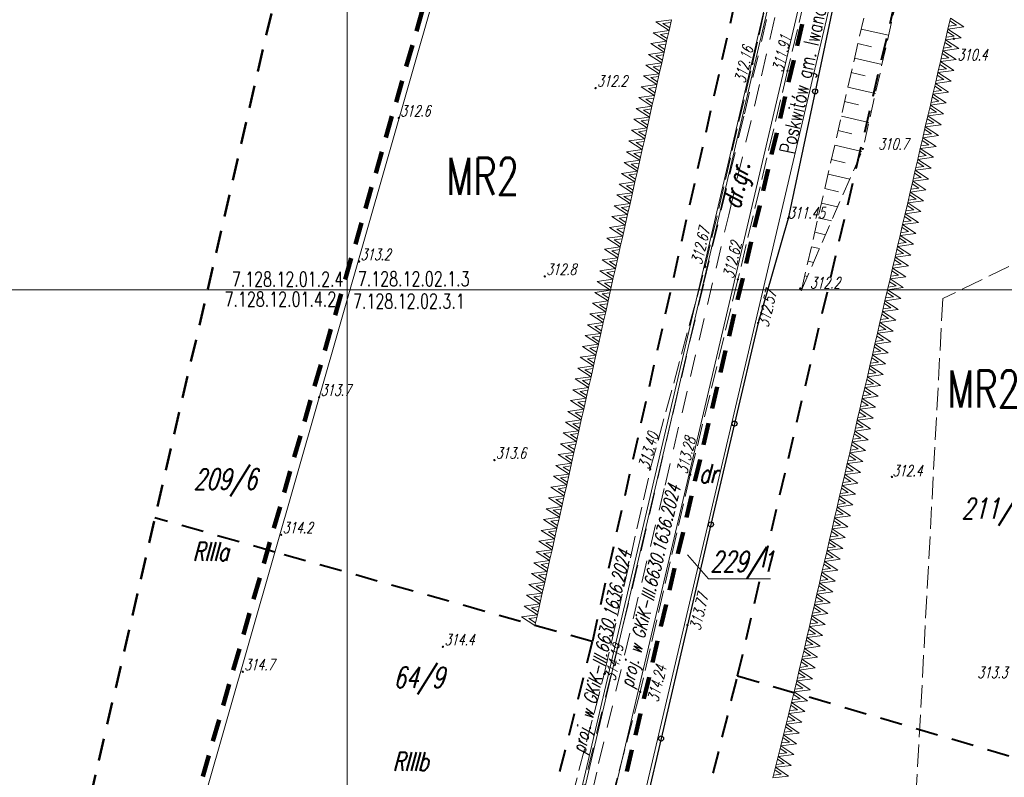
# Model space of a CAD drawing. Header units: metres. Extents: x 7429509 to 7429800, y 5564202 to 5564584.
# Tile 11 of 16: x 7429578 to 7429644, y 5564467 to 5564518. Entities that reach past the tile are written whole.
import ezdxf
from ezdxf.enums import TextEntityAlignment as Align

# ---------------------------------------------------------------- set-up
doc = ezdxf.new("R2010")
doc.units = ezdxf.units.M
doc.header["$MEASUREMENT"] = 0
for name, pattern in [('1', [0]), ('4', [2.5, 1.5, -1]), ('GDE', [0]), ('GUK', [2, 1.5, -0.5]), ('KOU', [2, 1.5, -0.5]), ('UPW', [0]), ('WSD', [1.75, 1.25, -0.5]), ('WSQ', [1.75, 1.25, -0.5])]:
    doc.linetypes.add(name, pattern=pattern)
doc.layers.get('0').update_dxf_attribs({"color": 250, "linetype": 'CONTINUOUS', "lineweight": 100})
for name, color, linetype, lineweight in [('EDZPD_L_0', 3, 'GDE', 13), ('EDZTD_T_0', 3, 'CONTINUOUS', 18), ('EKLPK_L_0', 3, 'GUK', 18), ('EKLTK_T_0', 3, 'CONTINUOUS', 25), ('ESPPP_L_4', 7, 'CONTINUOUS', 35), ('EUZOU_T_2', 7, 'CONTINUOUS', 18), ('KRZYZE_L_0', 7, '1', 9), ('MPZP_L_0', 4, '4', 40), ('MPZP_L_1', 214, 'CONTINUOUS', 9), ('MPZP_T_0', 4, 'CONTINUOUS', 20), ('RAMKA_T_0', 7, 'CONTINUOUS', 13), ('SDRPK_L_1', 7, 'KOU', 18), ('SZOPO_L_0', 7, '1', 35), ('UWWPA_T_0', 5, 'CONTINUOUS', 18), ('UWWPO_L_1', 5, 'UPW', 18), ('WUKOS_T_0', 7, 'CONTINUOUS', 18), ('WUKOS_T_1', 7, 'CONTINUOUS', 9), ('WUKPS_L_2', 7, '1', 9), ('ZAKRES_L_0', 7, '4', 50)]:
    doc.layers.add(name, color=color, linetype=linetype, lineweight=lineweight)
doc.styles.get("Standard").update_dxf_attribs({"font": 'Simplex.SHX', "width": 0.75})

# ---------------------------------------------------------------- blocks, each defined once
blk = doc.blocks.new('WSP')
at = {"linetype": 'Continuous'}
blk.add_circle((0, 0), 0.045, dxfattribs=at)

msp = doc.modelspace()

# ---------------------------------------------------------------- linework, layer by layer
at = {"layer": 'EDZPD_L_0', "linetype": '1', "lineweight": 18}
for p, q in [((7429616.06, 5564555.4), (7429579.84, 5564429)), ((7429633.84, 5564542.8), (7429611.54, 5564447.74)), ((7429613.49, 5564447.28), (7429635.79, 5564542.34)), ((7429621.61, 5564491.56), (7429632.6, 5564538.4)), ((7429634.4, 5564527.63), (7429615.43, 5564446.79)), ((7429612.1, 5564450.98), (7429621.61, 5564491.56))]:
    msp.add_line(p, q, dxfattribs=at)
at = {"layer": 'EDZTD_T_0', "linetype": 'Continuous'}
for p, q in [((7429622.844, 5564482.203), (7429624.258, 5564480.586)), ((7429624.258, 5564480.586), (7429628.425, 5564480.586))]:
    msp.add_line(p, q, dxfattribs=at)
at = {"layer": 'EKLPK_L_0', "linetype": 'GUK'}
for p, q in [((7429660.61, 5564509.47), (7429640, 5564499.41)), ((7429640, 5564499.41), (7429635.41, 5564414.32))]:
    msp.add_line(p, q, dxfattribs=at)
at = {"layer": 'ESPPP_L_4', "lineweight": 100}
for p, q in [((7429604.645, 5564517.379), (7429605.055, 5564518.81)), ((7429630.559, 5564517.851), (7429630.216, 5564516.389)), ((7429603.962, 5564514.994), (7429604.372, 5564516.425)), ((7429629.987, 5564515.414), (7429629.644, 5564513.952)), ((7429603.278, 5564512.609), (7429603.688, 5564514.04)), ((7429629.415, 5564512.977), (7429629.072, 5564511.514)), ((7429602.595, 5564510.225), (7429603.005, 5564511.655)), ((7429628.843, 5564510.539), (7429628.5, 5564509.077)), ((7429601.911, 5564507.84), (7429602.321, 5564509.271)), ((7429628.272, 5564508.102), (7429627.929, 5564506.639)), ((7429601.228, 5564505.455), (7429601.638, 5564506.886)), ((7429627.7, 5564505.664), (7429627.357, 5564504.202)), ((7429600.545, 5564503.07), (7429600.955, 5564504.501)), ((7429627.128, 5564503.227), (7429626.785, 5564501.764)), ((7429599.861, 5564500.685), (7429600.271, 5564502.116)), ((7429626.556, 5564500.789), (7429626.213, 5564499.327)), ((7429599.178, 5564498.3), (7429599.588, 5564499.731)), ((7429625.984, 5564498.352), (7429625.641, 5564496.889)), ((7429598.494, 5564495.915), (7429598.904, 5564497.346)), ((7429625.413, 5564495.915), (7429625.07, 5564494.452)), ((7429597.811, 5564493.53), (7429598.221, 5564494.961)), ((7429624.841, 5564493.477), (7429624.498, 5564492.015)), ((7429597.128, 5564491.145), (7429597.538, 5564492.576)), ((7429624.269, 5564491.04), (7429623.926, 5564489.577)), ((7429596.444, 5564488.76), (7429596.854, 5564490.191)), ((7429623.697, 5564488.602), (7429623.354, 5564487.14)), ((7429595.761, 5564486.375), (7429596.171, 5564487.806)), ((7429623.126, 5564486.165), (7429622.782, 5564484.702)), ((7429595.077, 5564483.991), (7429595.487, 5564485.422)), ((7429622.554, 5564483.727), (7429622.211, 5564482.265)), ((7429594.394, 5564481.606), (7429594.804, 5564483.037)), ((7429621.982, 5564481.29), (7429621.639, 5564479.827)), ((7429593.711, 5564479.221), (7429594.121, 5564480.652)), ((7429621.41, 5564478.852), (7429621.067, 5564477.39)), ((7429593.027, 5564476.836), (7429593.437, 5564478.267)), ((7429620.838, 5564476.415), (7429620.495, 5564474.953)), ((7429592.344, 5564474.451), (7429592.754, 5564475.882)), ((7429620.267, 5564473.978), (7429619.923, 5564472.515)), ((7429591.66, 5564472.066), (7429592.071, 5564473.497)), ((7429590.977, 5564469.681), (7429591.387, 5564471.112)), ((7429619.695, 5564471.54), (7429619.352, 5564470.078)), ((7429590.294, 5564467.296), (7429590.704, 5564468.727)), ((7429619.123, 5564469.103), (7429618.78, 5564467.64))]:
    msp.add_line(p, q, dxfattribs=at)
at = {"layer": 'KRZYZE_L_0', "linetype": '1'}
for p, q in [((7429600, 5564500), (7429600, 5564584.176)), ((7429600, 5564497.5), (7429600, 5564502.5)), ((7429508.523, 5564500), (7429600, 5564500)), ((7429597.5, 5564500), (7429602.5, 5564500)), ((7429600, 5564500), (7429692.366, 5564500)), ((7429600, 5564284.664), (7429600, 5564500))]:
    msp.add_line(p, q, dxfattribs=at)
at = {"layer": 'MPZP_L_0', "linetype": '4'}
for p, q in [((7429628.207, 5564529.103), (7429616.455, 5564476.365)), ((7429626.214, 5564474.064), (7429638.407, 5564526.229)), ((7429595.135, 5564482.376), (7429587.085, 5564484.686)), ((7429616.455, 5564476.365), (7429595.135, 5564482.376)), ((7429616.455, 5564476.365), (7429602.41, 5564420.421)), ((7429614.31, 5564426.287), (7429626.214, 5564474.064)), ((7429626.214, 5564474.064), (7429651.904, 5564466.501))]:
    msp.add_line(p, q, dxfattribs=at)
at = {"layer": 'MPZP_L_1', "linetype": '4'}
for p, q in [((7429621.775, 5564518.144), (7429620.717, 5564517.996)), ((7429621.775, 5564518.144), (7429621.612, 5564517.417)), ((7429640.345, 5564517.516), (7429640.515, 5564518.246)), ((7429640.918, 5564517.773), (7429640.472, 5564518.061)), ((7429641.405, 5564517.66), (7429640.515, 5564518.246)), ((7429621.612, 5564517.417), (7429620.553, 5564517.269)), ((7429620.717, 5564517.996), (7429621.612, 5564517.417)), ((7429621.734, 5564517.96), (7429621.205, 5564517.886)), ((7429621.205, 5564517.886), (7429621.653, 5564517.601)), ((7429621.612, 5564517.417), (7429621.448, 5564516.691)), ((7429640.176, 5564516.786), (7429640.345, 5564517.516)), ((7429640.345, 5564517.516), (7429641.405, 5564517.66)), ((7429641.236, 5564516.93), (7429640.345, 5564517.516)), ((7429640.388, 5564517.701), (7429640.918, 5564517.773)), ((7429620.553, 5564517.269), (7429621.448, 5564516.691)), ((7429621.57, 5564517.233), (7429621.041, 5564517.159)), ((7429621.041, 5564517.159), (7429621.489, 5564516.875)), ((7429640.007, 5564516.056), (7429640.176, 5564516.786)), ((7429640.176, 5564516.786), (7429641.236, 5564516.93)), ((7429641.067, 5564516.2), (7429640.176, 5564516.786)), ((7429640.219, 5564516.971), (7429640.749, 5564517.043)), ((7429640.749, 5564517.043), (7429640.303, 5564517.331)), ((7429621.448, 5564516.691), (7429620.389, 5564516.542)), ((7429620.389, 5564516.542), (7429621.284, 5564515.964)), ((7429621.406, 5564516.506), (7429620.877, 5564516.432)), ((7429620.877, 5564516.432), (7429621.326, 5564516.148)), ((7429621.448, 5564516.691), (7429621.284, 5564515.964)), ((7429640.007, 5564516.056), (7429641.067, 5564516.2)), ((7429640.05, 5564516.241), (7429640.58, 5564516.313)), ((7429640.58, 5564516.313), (7429640.133, 5564516.601)), ((7429621.284, 5564515.964), (7429620.226, 5564515.815)), ((7429620.226, 5564515.815), (7429621.121, 5564515.237)), ((7429621.243, 5564515.78), (7429620.714, 5564515.706)), ((7429620.714, 5564515.706), (7429621.162, 5564515.421)), ((7429621.284, 5564515.964), (7429621.121, 5564515.237)), ((7429639.838, 5564515.326), (7429640.007, 5564516.056)), ((7429639.838, 5564515.326), (7429640.898, 5564515.47)), ((7429639.881, 5564515.511), (7429640.411, 5564515.583)), ((7429640.411, 5564515.583), (7429639.964, 5564515.871)), ((7429640.898, 5564515.47), (7429640.007, 5564516.056)), ((7429621.121, 5564515.237), (7429620.062, 5564515.089)), ((7429620.062, 5564515.089), (7429620.957, 5564514.511)), ((7429621.079, 5564515.053), (7429620.55, 5564514.979)), ((7429620.55, 5564514.979), (7429620.998, 5564514.695)), ((7429621.121, 5564515.237), (7429620.957, 5564514.511)), ((7429639.668, 5564514.596), (7429639.838, 5564515.326)), ((7429639.711, 5564514.781), (7429640.241, 5564514.853)), ((7429640.241, 5564514.853), (7429639.795, 5564515.141)), ((7429640.728, 5564514.74), (7429639.838, 5564515.326)), ((7429620.957, 5564514.511), (7429619.898, 5564514.362)), ((7429619.898, 5564514.362), (7429620.793, 5564513.784)), ((7429620.915, 5564514.326), (7429620.386, 5564514.252)), ((7429620.386, 5564514.252), (7429620.835, 5564513.968)), ((7429620.957, 5564514.511), (7429620.793, 5564513.784)), ((7429639.499, 5564513.866), (7429639.668, 5564514.596)), ((7429639.542, 5564514.051), (7429640.072, 5564514.123)), ((7429640.072, 5564514.123), (7429639.626, 5564514.411)), ((7429639.668, 5564514.596), (7429640.728, 5564514.74)), ((7429640.559, 5564514.01), (7429639.668, 5564514.596)), ((7429620.793, 5564513.784), (7429619.735, 5564513.635)), ((7429619.735, 5564513.635), (7429620.629, 5564513.057)), ((7429620.752, 5564513.6), (7429620.222, 5564513.526)), ((7429620.222, 5564513.526), (7429620.671, 5564513.241)), ((7429620.793, 5564513.784), (7429620.629, 5564513.057)), ((7429639.33, 5564513.136), (7429639.499, 5564513.866)), ((7429639.903, 5564513.393), (7429639.456, 5564513.681)), ((7429639.499, 5564513.866), (7429640.559, 5564514.01)), ((7429640.39, 5564513.28), (7429639.499, 5564513.866)), ((7429620.629, 5564513.057), (7429619.571, 5564512.909)), ((7429619.571, 5564512.909), (7429620.466, 5564512.33)), ((7429620.588, 5564512.873), (7429620.059, 5564512.799)), ((7429620.059, 5564512.799), (7429620.507, 5564512.515)), ((7429620.629, 5564513.057), (7429620.466, 5564512.33)), ((7429639.161, 5564512.407), (7429639.33, 5564513.136)), ((7429639.733, 5564512.663), (7429639.287, 5564512.952)), ((7429639.33, 5564513.136), (7429640.39, 5564513.28)), ((7429640.221, 5564512.55), (7429639.33, 5564513.136)), ((7429639.373, 5564513.321), (7429639.903, 5564513.393)), ((7429620.466, 5564512.33), (7429619.407, 5564512.182)), ((7429619.407, 5564512.182), (7429620.302, 5564511.604)), ((7429620.424, 5564512.146), (7429619.895, 5564512.072)), ((7429620.466, 5564512.33), (7429620.302, 5564511.604)), ((7429638.991, 5564511.677), (7429639.161, 5564512.407)), ((7429639.564, 5564511.934), (7429639.118, 5564512.222)), ((7429639.161, 5564512.407), (7429640.221, 5564512.55)), ((7429640.051, 5564511.821), (7429639.161, 5564512.407)), ((7429639.203, 5564512.591), (7429639.733, 5564512.663)), ((7429620.302, 5564511.604), (7429619.243, 5564511.455)), ((7429619.243, 5564511.455), (7429620.138, 5564510.877)), ((7429619.895, 5564512.072), (7429620.343, 5564511.788)), ((7429620.302, 5564511.604), (7429620.138, 5564510.877)), ((7429638.822, 5564510.947), (7429638.991, 5564511.677)), ((7429639.395, 5564511.204), (7429638.948, 5564511.492)), ((7429638.991, 5564511.677), (7429640.051, 5564511.821)), ((7429639.882, 5564511.091), (7429638.991, 5564511.677)), ((7429639.034, 5564511.862), (7429639.564, 5564511.934)), ((7429620.138, 5564510.877), (7429619.08, 5564510.729)), ((7429620.26, 5564511.42), (7429619.731, 5564511.345)), ((7429619.731, 5564511.345), (7429620.18, 5564511.061)), ((7429620.138, 5564510.877), (7429619.975, 5564510.15)), ((7429638.653, 5564510.217), (7429638.822, 5564510.947)), ((7429638.822, 5564510.947), (7429639.882, 5564511.091)), ((7429639.713, 5564510.361), (7429638.822, 5564510.947)), ((7429638.865, 5564511.132), (7429639.395, 5564511.204)), ((7429619.975, 5564510.15), (7429618.916, 5564510.002)), ((7429619.08, 5564510.729), (7429619.975, 5564510.15)), ((7429620.097, 5564510.693), (7429619.568, 5564510.619)), ((7429619.568, 5564510.619), (7429620.016, 5564510.335)), ((7429619.975, 5564510.15), (7429619.811, 5564509.424)), ((7429638.484, 5564509.487), (7429638.653, 5564510.217)), ((7429638.653, 5564510.217), (7429639.713, 5564510.361)), ((7429639.543, 5564509.631), (7429638.653, 5564510.217)), ((7429638.696, 5564510.402), (7429639.226, 5564510.474)), ((7429639.226, 5564510.474), (7429638.779, 5564510.762)), ((7429618.916, 5564510.002), (7429619.811, 5564509.424)), ((7429619.933, 5564509.966), (7429619.404, 5564509.892)), ((7429619.404, 5564509.892), (7429619.852, 5564509.608)), ((7429638.314, 5564508.757), (7429638.484, 5564509.487)), ((7429638.484, 5564509.487), (7429639.543, 5564509.631)), ((7429639.374, 5564508.901), (7429638.484, 5564509.487)), ((7429638.526, 5564509.672), (7429639.056, 5564509.744)), ((7429639.056, 5564509.744), (7429638.61, 5564510.032)), ((7429619.811, 5564509.424), (7429618.752, 5564509.275)), ((7429618.752, 5564509.275), (7429619.647, 5564508.697)), ((7429619.769, 5564509.24), (7429619.24, 5564509.165)), ((7429619.24, 5564509.165), (7429619.689, 5564508.881)), ((7429619.811, 5564509.424), (7429619.647, 5564508.697)), ((7429638.314, 5564508.757), (7429639.374, 5564508.901)), ((7429638.357, 5564508.942), (7429638.887, 5564509.014)), ((7429638.887, 5564509.014), (7429638.441, 5564509.302)), ((7429619.647, 5564508.697), (7429618.589, 5564508.549)), ((7429618.589, 5564508.549), (7429619.483, 5564507.97)), ((7429619.606, 5564508.513), (7429619.076, 5564508.439)), ((7429619.076, 5564508.439), (7429619.525, 5564508.154)), ((7429619.647, 5564508.697), (7429619.483, 5564507.97)), ((7429638.145, 5564508.027), (7429638.314, 5564508.757)), ((7429638.145, 5564508.027), (7429639.205, 5564508.171)), ((7429638.188, 5564508.212), (7429638.718, 5564508.284)), ((7429638.718, 5564508.284), (7429638.271, 5564508.572)), ((7429639.205, 5564508.171), (7429638.314, 5564508.757)), ((7429619.483, 5564507.97), (7429618.425, 5564507.822)), ((7429618.425, 5564507.822), (7429619.32, 5564507.244)), ((7429619.442, 5564507.786), (7429618.913, 5564507.712)), ((7429618.913, 5564507.712), (7429619.361, 5564507.428)), ((7429619.483, 5564507.97), (7429619.32, 5564507.244)), ((7429637.976, 5564507.297), (7429638.145, 5564508.027)), ((7429638.019, 5564507.482), (7429638.549, 5564507.554)), ((7429638.549, 5564507.554), (7429638.102, 5564507.842)), ((7429639.036, 5564507.441), (7429638.145, 5564508.027)), ((7429619.32, 5564507.244), (7429618.261, 5564507.095)), ((7429618.261, 5564507.095), (7429619.156, 5564506.517)), ((7429619.278, 5564507.06), (7429618.749, 5564506.985)), ((7429618.749, 5564506.985), (7429619.197, 5564506.701)), ((7429619.32, 5564507.244), (7429619.156, 5564506.517)), ((7429637.806, 5564506.568), (7429637.976, 5564507.297)), ((7429637.849, 5564506.752), (7429638.379, 5564506.824)), ((7429638.379, 5564506.824), (7429637.933, 5564507.113)), ((7429637.976, 5564507.297), (7429639.036, 5564507.441)), ((7429638.866, 5564506.711), (7429637.976, 5564507.297)), ((7429619.156, 5564506.517), (7429618.098, 5564506.369)), ((7429618.098, 5564506.369), (7429618.992, 5564505.79)), ((7429619.115, 5564506.333), (7429618.585, 5564506.259)), ((7429618.585, 5564506.259), (7429619.034, 5564505.974)), ((7429619.156, 5564506.517), (7429618.992, 5564505.79)), ((7429637.637, 5564505.838), (7429637.806, 5564506.568)), ((7429638.21, 5564506.095), (7429637.764, 5564506.383)), ((7429637.806, 5564506.568), (7429638.866, 5564506.711)), ((7429638.697, 5564505.982), (7429637.806, 5564506.568)), ((7429618.992, 5564505.79), (7429617.934, 5564505.642)), ((7429617.934, 5564505.642), (7429618.829, 5564505.064)), ((7429618.951, 5564505.606), (7429618.422, 5564505.532)), ((7429618.422, 5564505.532), (7429618.87, 5564505.248)), ((7429618.992, 5564505.79), (7429618.829, 5564505.064)), ((7429637.468, 5564505.108), (7429637.637, 5564505.838)), ((7429638.041, 5564505.365), (7429637.594, 5564505.653)), ((7429637.637, 5564505.838), (7429638.697, 5564505.982)), ((7429638.528, 5564505.252), (7429637.637, 5564505.838)), ((7429637.68, 5564506.023), (7429638.21, 5564506.095)), ((7429618.829, 5564505.064), (7429617.77, 5564504.915)), ((7429617.77, 5564504.915), (7429618.665, 5564504.337)), ((7429618.787, 5564504.88), (7429618.258, 5564504.805)), ((7429618.829, 5564505.064), (7429618.665, 5564504.337)), ((7429637.299, 5564504.378), (7429637.468, 5564505.108)), ((7429637.872, 5564504.635), (7429637.425, 5564504.923)), ((7429637.468, 5564505.108), (7429638.528, 5564505.252)), ((7429638.359, 5564504.522), (7429637.468, 5564505.108)), ((7429637.511, 5564505.293), (7429638.041, 5564505.365)), ((7429618.665, 5564504.337), (7429617.606, 5564504.189)), ((7429617.606, 5564504.189), (7429618.501, 5564503.61)), ((7429618.258, 5564504.805), (7429618.706, 5564504.521)), ((7429618.665, 5564504.337), (7429618.501, 5564503.61)), ((7429637.129, 5564503.648), (7429637.299, 5564504.378)), ((7429637.702, 5564503.905), (7429637.256, 5564504.193)), ((7429637.299, 5564504.378), (7429638.359, 5564504.522)), ((7429638.189, 5564503.792), (7429637.299, 5564504.378)), ((7429637.342, 5564504.563), (7429637.872, 5564504.635)), ((7429618.501, 5564503.61), (7429617.443, 5564503.462)), ((7429618.623, 5564504.153), (7429618.094, 5564504.079)), ((7429618.094, 5564504.079), (7429618.543, 5564503.794)), ((7429618.501, 5564503.61), (7429618.337, 5564502.884)), ((7429636.96, 5564502.918), (7429637.129, 5564503.648)), ((7429637.129, 5564503.648), (7429638.189, 5564503.792)), ((7429638.02, 5564503.062), (7429637.129, 5564503.648)), ((7429637.172, 5564503.833), (7429637.702, 5564503.905)), ((7429618.337, 5564502.884), (7429617.279, 5564502.735)), ((7429617.443, 5564503.462), (7429618.337, 5564502.884)), ((7429618.46, 5564503.426), (7429617.93, 5564503.352)), ((7429617.93, 5564503.352), (7429618.379, 5564503.068)), ((7429618.337, 5564502.884), (7429618.174, 5564502.157)), ((7429636.791, 5564502.188), (7429636.96, 5564502.918)), ((7429636.96, 5564502.918), (7429638.02, 5564503.062)), ((7429637.851, 5564502.332), (7429636.96, 5564502.918)), ((7429637.003, 5564503.103), (7429637.533, 5564503.175)), ((7429637.533, 5564503.175), (7429637.087, 5564503.463)), ((7429617.279, 5564502.735), (7429618.174, 5564502.157)), ((7429618.296, 5564502.7), (7429617.767, 5564502.625)), ((7429617.767, 5564502.625), (7429618.215, 5564502.341)), ((7429636.622, 5564501.458), (7429636.791, 5564502.188)), ((7429636.791, 5564502.188), (7429637.851, 5564502.332)), ((7429637.682, 5564501.602), (7429636.791, 5564502.188)), ((7429636.834, 5564502.373), (7429637.364, 5564502.445)), ((7429637.364, 5564502.445), (7429636.917, 5564502.733)), ((7429618.174, 5564502.157), (7429617.115, 5564502.009)), ((7429617.115, 5564502.009), (7429618.01, 5564501.43)), ((7429618.132, 5564501.973), (7429617.603, 5564501.899)), ((7429617.603, 5564501.899), (7429618.052, 5564501.614)), ((7429618.174, 5564502.157), (7429618.01, 5564501.43)), ((7429636.622, 5564501.458), (7429637.682, 5564501.602)), ((7429636.664, 5564501.643), (7429637.194, 5564501.715)), ((7429637.194, 5564501.715), (7429636.748, 5564502.003)), ((7429618.01, 5564501.43), (7429616.952, 5564501.282)), ((7429616.952, 5564501.282), (7429617.846, 5564500.704)), ((7429617.969, 5564501.246), (7429617.439, 5564501.172)), ((7429617.439, 5564501.172), (7429617.888, 5564500.888)), ((7429618.01, 5564501.43), (7429617.846, 5564500.704)), ((7429636.452, 5564500.729), (7429636.622, 5564501.458)), ((7429636.452, 5564500.729), (7429637.512, 5564500.872)), ((7429636.495, 5564500.914), (7429637.025, 5564500.985)), ((7429637.025, 5564500.985), (7429636.579, 5564501.274)), ((7429637.512, 5564500.872), (7429636.622, 5564501.458)), ((7429617.846, 5564500.704), (7429616.788, 5564500.555)), ((7429616.788, 5564500.555), (7429617.683, 5564499.977)), ((7429617.805, 5564500.519), (7429617.276, 5564500.445)), ((7429617.276, 5564500.445), (7429617.724, 5564500.161)), ((7429617.846, 5564500.704), (7429617.683, 5564499.977)), ((7429636.283, 5564499.999), (7429636.452, 5564500.729)), ((7429636.326, 5564500.184), (7429636.856, 5564500.256)), ((7429636.856, 5564500.256), (7429636.409, 5564500.544)), ((7429637.343, 5564500.143), (7429636.452, 5564500.729)), ((7429617.683, 5564499.977), (7429616.624, 5564499.828)), ((7429616.624, 5564499.828), (7429617.519, 5564499.25)), ((7429617.641, 5564499.793), (7429617.112, 5564499.719)), ((7429617.112, 5564499.719), (7429617.56, 5564499.434)), ((7429617.683, 5564499.977), (7429617.519, 5564499.25)), ((7429636.114, 5564499.269), (7429636.283, 5564499.999)), ((7429636.687, 5564499.526), (7429636.24, 5564499.814)), ((7429636.283, 5564499.999), (7429637.343, 5564500.143)), ((7429637.174, 5564499.413), (7429636.283, 5564499.999)), ((7429617.519, 5564499.25), (7429616.46, 5564499.102)), ((7429616.46, 5564499.102), (7429617.355, 5564498.524)), ((7429617.477, 5564499.066), (7429616.948, 5564498.992)), ((7429616.948, 5564498.992), (7429617.397, 5564498.708)), ((7429617.519, 5564499.25), (7429617.355, 5564498.524)), ((7429635.945, 5564498.539), (7429636.114, 5564499.269)), ((7429636.517, 5564498.796), (7429636.071, 5564499.084)), ((7429636.114, 5564499.269), (7429637.174, 5564499.413)), ((7429637.004, 5564498.683), (7429636.114, 5564499.269)), ((7429636.157, 5564499.454), (7429636.687, 5564499.526)), ((7429617.355, 5564498.524), (7429616.297, 5564498.375)), ((7429616.297, 5564498.375), (7429617.191, 5564497.797)), ((7429617.314, 5564498.339), (7429616.784, 5564498.265)), ((7429616.784, 5564498.265), (7429617.233, 5564497.981)), ((7429617.355, 5564498.524), (7429617.191, 5564497.797)), ((7429635.775, 5564497.809), (7429635.945, 5564498.539)), ((7429636.348, 5564498.066), (7429635.902, 5564498.354)), ((7429635.945, 5564498.539), (7429637.004, 5564498.683)), ((7429636.835, 5564497.953), (7429635.945, 5564498.539)), ((7429635.987, 5564498.724), (7429636.517, 5564498.796)), ((7429617.191, 5564497.797), (7429616.133, 5564497.648)), ((7429616.133, 5564497.648), (7429617.028, 5564497.07)), ((7429617.15, 5564497.613), (7429616.621, 5564497.539)), ((7429617.191, 5564497.797), (7429617.028, 5564497.07)), ((7429635.606, 5564497.079), (7429635.775, 5564497.809)), ((7429636.179, 5564497.336), (7429635.732, 5564497.624)), ((7429635.775, 5564497.809), (7429636.835, 5564497.953)), ((7429636.666, 5564497.223), (7429635.775, 5564497.809)), ((7429635.818, 5564497.994), (7429636.348, 5564498.066)), ((7429617.028, 5564497.07), (7429615.969, 5564496.922)), ((7429615.969, 5564496.922), (7429616.864, 5564496.343)), ((7429616.621, 5564497.539), (7429617.069, 5564497.254)), ((7429617.028, 5564497.07), (7429616.864, 5564496.343)), ((7429635.437, 5564496.349), (7429635.606, 5564497.079)), ((7429635.606, 5564497.079), (7429636.666, 5564497.223)), ((7429636.497, 5564496.493), (7429635.606, 5564497.079)), ((7429635.649, 5564497.264), (7429636.179, 5564497.336)), ((7429616.864, 5564496.343), (7429615.806, 5564496.195)), ((7429616.986, 5564496.886), (7429616.457, 5564496.812)), ((7429616.457, 5564496.812), (7429616.906, 5564496.528)), ((7429616.864, 5564496.343), (7429616.7, 5564495.617)), ((7429635.267, 5564495.62), (7429635.437, 5564496.349)), ((7429635.437, 5564496.349), (7429636.497, 5564496.493)), ((7429636.327, 5564495.763), (7429635.437, 5564496.349)), ((7429635.48, 5564496.534), (7429636.01, 5564496.606)), ((7429636.01, 5564496.606), (7429635.563, 5564496.894)), ((7429616.7, 5564495.617), (7429615.642, 5564495.468)), ((7429615.806, 5564496.195), (7429616.7, 5564495.617)), ((7429616.823, 5564496.159), (7429616.293, 5564496.085)), ((7429616.293, 5564496.085), (7429616.742, 5564495.801)), ((7429616.7, 5564495.617), (7429616.537, 5564494.89)), ((7429635.098, 5564494.89), (7429635.267, 5564495.62)), ((7429635.267, 5564495.62), (7429636.327, 5564495.763)), ((7429636.158, 5564495.034), (7429635.267, 5564495.62)), ((7429635.31, 5564495.804), (7429635.84, 5564495.876)), ((7429635.84, 5564495.876), (7429635.394, 5564496.164)), ((7429615.642, 5564495.468), (7429616.537, 5564494.89)), ((7429616.659, 5564495.433), (7429616.13, 5564495.358)), ((7429616.13, 5564495.358), (7429616.578, 5564495.074)), ((7429635.098, 5564494.89), (7429636.158, 5564495.034)), ((7429635.141, 5564495.075), (7429635.671, 5564495.146)), ((7429635.671, 5564495.146), (7429635.225, 5564495.435)), ((7429616.537, 5564494.89), (7429615.478, 5564494.742)), ((7429615.478, 5564494.742), (7429616.373, 5564494.163)), ((7429616.495, 5564494.706), (7429615.966, 5564494.632)), ((7429615.966, 5564494.632), (7429616.414, 5564494.347)), ((7429616.537, 5564494.89), (7429616.373, 5564494.163)), ((7429634.929, 5564494.16), (7429635.098, 5564494.89)), ((7429634.929, 5564494.16), (7429635.989, 5564494.304)), ((7429634.972, 5564494.345), (7429635.502, 5564494.417)), ((7429635.502, 5564494.417), (7429635.055, 5564494.705)), ((7429635.989, 5564494.304), (7429635.098, 5564494.89)), ((7429616.373, 5564494.163), (7429615.314, 5564494.015)), ((7429615.314, 5564494.015), (7429616.209, 5564493.437)), ((7429616.331, 5564493.979), (7429615.802, 5564493.905)), ((7429615.802, 5564493.905), (7429616.251, 5564493.621)), ((7429616.373, 5564494.163), (7429616.209, 5564493.437)), ((7429634.76, 5564493.43), (7429634.929, 5564494.16)), ((7429634.803, 5564493.615), (7429635.333, 5564493.687)), ((7429635.333, 5564493.687), (7429634.886, 5564493.975)), ((7429635.82, 5564493.574), (7429634.929, 5564494.16)), ((7429616.209, 5564493.437), (7429615.151, 5564493.288)), ((7429615.151, 5564493.288), (7429616.046, 5564492.71)), ((7429616.168, 5564493.253), (7429615.639, 5564493.178)), ((7429615.639, 5564493.178), (7429616.087, 5564492.894)), ((7429616.209, 5564493.437), (7429616.046, 5564492.71)), ((7429634.59, 5564492.7), (7429634.76, 5564493.43)), ((7429634.633, 5564492.885), (7429635.163, 5564492.957)), ((7429635.163, 5564492.957), (7429634.717, 5564493.245)), ((7429634.76, 5564493.43), (7429635.82, 5564493.574)), ((7429635.65, 5564492.844), (7429634.76, 5564493.43)), ((7429616.046, 5564492.71), (7429614.987, 5564492.562)), ((7429614.987, 5564492.562), (7429615.882, 5564491.983)), ((7429616.004, 5564492.526), (7429615.475, 5564492.452)), ((7429615.475, 5564492.452), (7429615.923, 5564492.167)), ((7429616.046, 5564492.71), (7429615.882, 5564491.983)), ((7429634.421, 5564491.97), (7429634.59, 5564492.7)), ((7429634.994, 5564492.227), (7429634.548, 5564492.515)), ((7429634.59, 5564492.7), (7429635.65, 5564492.844)), ((7429635.481, 5564492.114), (7429634.59, 5564492.7)), ((7429615.882, 5564491.983), (7429614.823, 5564491.835)), ((7429614.823, 5564491.835), (7429615.718, 5564491.257)), ((7429615.84, 5564491.799), (7429615.311, 5564491.725)), ((7429615.311, 5564491.725), (7429615.76, 5564491.441)), ((7429615.882, 5564491.983), (7429615.718, 5564491.257)), ((7429634.252, 5564491.24), (7429634.421, 5564491.97)), ((7429634.825, 5564491.497), (7429634.378, 5564491.785)), ((7429634.421, 5564491.97), (7429635.481, 5564492.114)), ((7429635.312, 5564491.384), (7429634.421, 5564491.97)), ((7429634.464, 5564492.155), (7429634.994, 5564492.227)), ((7429615.718, 5564491.257), (7429614.66, 5564491.108)), ((7429614.66, 5564491.108), (7429615.554, 5564490.53)), ((7429615.677, 5564491.073), (7429615.147, 5564490.998)), ((7429615.147, 5564490.998), (7429615.596, 5564490.714)), ((7429615.718, 5564491.257), (7429615.554, 5564490.53)), ((7429634.083, 5564490.51), (7429634.252, 5564491.24)), ((7429634.655, 5564490.767), (7429634.209, 5564491.055)), ((7429634.252, 5564491.24), (7429635.312, 5564491.384)), ((7429635.143, 5564490.654), (7429634.252, 5564491.24)), ((7429634.295, 5564491.425), (7429634.825, 5564491.497)), ((7429615.554, 5564490.53), (7429614.496, 5564490.382)), ((7429614.496, 5564490.382), (7429615.391, 5564489.803)), ((7429615.513, 5564490.346), (7429614.984, 5564490.272)), ((7429615.554, 5564490.53), (7429615.391, 5564489.803)), ((7429633.913, 5564489.781), (7429634.083, 5564490.51)), ((7429634.486, 5564490.037), (7429634.04, 5564490.325)), ((7429634.083, 5564490.51), (7429635.143, 5564490.654)), ((7429634.973, 5564489.924), (7429634.083, 5564490.51)), ((7429634.126, 5564490.695), (7429634.655, 5564490.767)), ((7429615.391, 5564489.803), (7429614.332, 5564489.655)), ((7429614.332, 5564489.655), (7429615.227, 5564489.077)), ((7429614.984, 5564490.272), (7429615.432, 5564489.987)), ((7429615.391, 5564489.803), (7429615.227, 5564489.077)), ((7429633.744, 5564489.051), (7429633.913, 5564489.781)), ((7429633.913, 5564489.781), (7429634.973, 5564489.924)), ((7429634.804, 5564489.195), (7429633.913, 5564489.781)), ((7429633.956, 5564489.965), (7429634.486, 5564490.037)), ((7429615.227, 5564489.077), (7429614.168, 5564488.928)), ((7429615.349, 5564489.619), (7429614.82, 5564489.545)), ((7429614.82, 5564489.545), (7429615.268, 5564489.261)), ((7429615.227, 5564489.077), (7429615.063, 5564488.35)), ((7429633.575, 5564488.321), (7429633.744, 5564489.051)), ((7429633.744, 5564489.051), (7429634.804, 5564489.195)), ((7429634.635, 5564488.465), (7429633.744, 5564489.051)), ((7429633.787, 5564489.236), (7429634.317, 5564489.307)), ((7429634.317, 5564489.307), (7429633.87, 5564489.596)), ((7429615.063, 5564488.35), (7429614.005, 5564488.202)), ((7429614.168, 5564488.928), (7429615.063, 5564488.35)), ((7429615.185, 5564488.893), (7429614.656, 5564488.818)), ((7429614.656, 5564488.818), (7429615.105, 5564488.534)), ((7429615.063, 5564488.35), (7429614.9, 5564487.623)), ((7429633.406, 5564487.591), (7429633.575, 5564488.321)), ((7429633.575, 5564488.321), (7429634.635, 5564488.465)), ((7429634.465, 5564487.735), (7429633.575, 5564488.321)), ((7429633.618, 5564488.506), (7429634.148, 5564488.578)), ((7429634.148, 5564488.578), (7429633.701, 5564488.866)), ((7429614.005, 5564488.202), (7429614.9, 5564487.623)), ((7429615.022, 5564488.166), (7429614.493, 5564488.092)), ((7429614.493, 5564488.092), (7429614.941, 5564487.807)), ((7429633.406, 5564487.591), (7429634.465, 5564487.735)), ((7429633.448, 5564487.776), (7429633.978, 5564487.848)), ((7429633.978, 5564487.848), (7429633.532, 5564488.136)), ((7429614.9, 5564487.623), (7429613.841, 5564487.475)), ((7429613.841, 5564487.475), (7429614.736, 5564486.897)), ((7429614.858, 5564487.439), (7429614.329, 5564487.365)), ((7429614.329, 5564487.365), (7429614.777, 5564487.081)), ((7429614.9, 5564487.623), (7429614.736, 5564486.897)), ((7429633.236, 5564486.861), (7429633.406, 5564487.591)), ((7429633.236, 5564486.861), (7429634.296, 5564487.005)), ((7429633.279, 5564487.046), (7429633.809, 5564487.118)), ((7429633.809, 5564487.118), (7429633.363, 5564487.406)), ((7429634.296, 5564487.005), (7429633.406, 5564487.591)), ((7429614.736, 5564486.897), (7429613.677, 5564486.748)), ((7429613.677, 5564486.748), (7429614.572, 5564486.17)), ((7429614.694, 5564486.712), (7429614.165, 5564486.638)), ((7429614.165, 5564486.638), (7429614.614, 5564486.354)), ((7429614.736, 5564486.897), (7429614.572, 5564486.17)), ((7429633.067, 5564486.131), (7429633.236, 5564486.861)), ((7429633.11, 5564486.316), (7429633.64, 5564486.388)), ((7429633.64, 5564486.388), (7429633.193, 5564486.676)), ((7429634.127, 5564486.275), (7429633.236, 5564486.861)), ((7429614.572, 5564486.17), (7429613.514, 5564486.021)), ((7429613.514, 5564486.021), (7429614.408, 5564485.443)), ((7429614.531, 5564485.986), (7429614.001, 5564485.912)), ((7429614.001, 5564485.912), (7429614.45, 5564485.627)), ((7429614.572, 5564486.17), (7429614.408, 5564485.443)), ((7429632.898, 5564485.401), (7429633.067, 5564486.131)), ((7429632.941, 5564485.586), (7429633.471, 5564485.658)), ((7429633.471, 5564485.658), (7429633.024, 5564485.946)), ((7429633.067, 5564486.131), (7429634.127, 5564486.275)), ((7429633.958, 5564485.545), (7429633.067, 5564486.131)), ((7429614.408, 5564485.443), (7429613.35, 5564485.295)), ((7429613.35, 5564485.295), (7429614.245, 5564484.717)), ((7429614.367, 5564485.259), (7429613.838, 5564485.185)), ((7429613.838, 5564485.185), (7429614.286, 5564484.901)), ((7429614.408, 5564485.443), (7429614.245, 5564484.717)), ((7429632.728, 5564484.671), (7429632.898, 5564485.401)), ((7429633.301, 5564484.928), (7429632.855, 5564485.216)), ((7429632.898, 5564485.401), (7429633.958, 5564485.545)), ((7429633.788, 5564484.815), (7429632.898, 5564485.401)), ((7429614.245, 5564484.717), (7429613.186, 5564484.568)), ((7429613.186, 5564484.568), (7429614.081, 5564483.99)), ((7429614.203, 5564484.532), (7429613.674, 5564484.458)), ((7429613.674, 5564484.458), (7429614.122, 5564484.174)), ((7429614.245, 5564484.717), (7429614.081, 5564483.99)), ((7429632.559, 5564483.942), (7429632.728, 5564484.671)), ((7429633.132, 5564484.198), (7429632.686, 5564484.487)), ((7429632.728, 5564484.671), (7429633.788, 5564484.815)), ((7429633.619, 5564484.085), (7429632.728, 5564484.671)), ((7429632.771, 5564484.856), (7429633.301, 5564484.928)), ((7429614.081, 5564483.99), (7429613.023, 5564483.841)), ((7429613.023, 5564483.841), (7429613.917, 5564483.263)), ((7429614.04, 5564483.806), (7429613.51, 5564483.732)), ((7429613.51, 5564483.732), (7429613.959, 5564483.447)), ((7429614.081, 5564483.99), (7429613.917, 5564483.263)), ((7429632.39, 5564483.212), (7429632.559, 5564483.942)), ((7429632.963, 5564483.469), (7429632.516, 5564483.757)), ((7429632.559, 5564483.942), (7429633.619, 5564484.085)), ((7429633.45, 5564483.356), (7429632.559, 5564483.942)), ((7429632.602, 5564484.126), (7429633.132, 5564484.198)), ((7429613.917, 5564483.263), (7429612.859, 5564483.115)), ((7429612.859, 5564483.115), (7429613.754, 5564482.536)), ((7429613.876, 5564483.079), (7429613.347, 5564483.005)), ((7429613.917, 5564483.263), (7429613.754, 5564482.536)), ((7429632.221, 5564482.482), (7429632.39, 5564483.212)), ((7429632.794, 5564482.739), (7429632.347, 5564483.027)), ((7429632.39, 5564483.212), (7429633.45, 5564483.356)), ((7429633.281, 5564482.626), (7429632.39, 5564483.212)), ((7429632.433, 5564483.397), (7429632.963, 5564483.469)), ((7429613.754, 5564482.536), (7429612.695, 5564482.388)), ((7429612.695, 5564482.388), (7429613.59, 5564481.81)), ((7429613.712, 5564482.352), (7429613.183, 5564482.278)), ((7429613.347, 5564483.005), (7429613.795, 5564482.721)), ((7429613.754, 5564482.536), (7429613.59, 5564481.81)), ((7429632.051, 5564481.752), (7429632.221, 5564482.482)), ((7429632.221, 5564482.482), (7429633.281, 5564482.626)), ((7429633.111, 5564481.896), (7429632.221, 5564482.482)), ((7429632.264, 5564482.667), (7429632.794, 5564482.739)), ((7429613.59, 5564481.81), (7429612.531, 5564481.661)), ((7429613.183, 5564482.278), (7429613.631, 5564481.994)), ((7429613.59, 5564481.81), (7429613.426, 5564481.083)), ((7429631.882, 5564481.022), (7429632.051, 5564481.752)), ((7429632.051, 5564481.752), (7429633.111, 5564481.896)), ((7429632.942, 5564481.166), (7429632.051, 5564481.752)), ((7429632.094, 5564481.937), (7429632.624, 5564482.009)), ((7429632.624, 5564482.009), (7429632.178, 5564482.297)), ((7429613.426, 5564481.083), (7429612.368, 5564480.935)), ((7429612.531, 5564481.661), (7429613.426, 5564481.083)), ((7429613.548, 5564481.626), (7429613.019, 5564481.551)), ((7429613.019, 5564481.551), (7429613.468, 5564481.267)), ((7429613.426, 5564481.083), (7429613.262, 5564480.356)), ((7429631.882, 5564481.022), (7429632.942, 5564481.166)), ((7429631.925, 5564481.207), (7429632.455, 5564481.279)), ((7429632.455, 5564481.279), (7429632.009, 5564481.567)), ((7429612.368, 5564480.935), (7429613.262, 5564480.356)), ((7429613.385, 5564480.899), (7429612.855, 5564480.825)), ((7429612.855, 5564480.825), (7429613.304, 5564480.541)), ((7429631.713, 5564480.292), (7429631.882, 5564481.022)), ((7429631.713, 5564480.292), (7429632.773, 5564480.436)), ((7429631.756, 5564480.477), (7429632.286, 5564480.549)), ((7429632.286, 5564480.549), (7429631.839, 5564480.837)), ((7429632.773, 5564480.436), (7429631.882, 5564481.022)), ((7429613.262, 5564480.356), (7429612.204, 5564480.208)), ((7429612.204, 5564480.208), (7429613.099, 5564479.63)), ((7429613.221, 5564480.172), (7429612.692, 5564480.098)), ((7429612.692, 5564480.098), (7429613.14, 5564479.814)), ((7429613.262, 5564480.356), (7429613.099, 5564479.63)), ((7429631.544, 5564479.562), (7429631.713, 5564480.292)), ((7429631.544, 5564479.562), (7429632.604, 5564479.706)), ((7429631.587, 5564479.747), (7429632.116, 5564479.819)), ((7429632.116, 5564479.819), (7429631.67, 5564480.107)), ((7429632.604, 5564479.706), (7429631.713, 5564480.292)), ((7429613.099, 5564479.63), (7429612.04, 5564479.481)), ((7429612.04, 5564479.481), (7429612.935, 5564478.903)), ((7429613.057, 5564479.446), (7429612.528, 5564479.371)), ((7429612.528, 5564479.371), (7429612.977, 5564479.087)), ((7429613.099, 5564479.63), (7429612.935, 5564478.903)), ((7429631.374, 5564478.832), (7429631.544, 5564479.562)), ((7429631.417, 5564479.017), (7429631.947, 5564479.089)), ((7429631.947, 5564479.089), (7429631.501, 5564479.377)), ((7429632.434, 5564478.976), (7429631.544, 5564479.562)), ((7429612.935, 5564478.903), (7429611.877, 5564478.755)), ((7429611.877, 5564478.755), (7429612.771, 5564478.176)), ((7429612.894, 5564478.719), (7429612.364, 5564478.645)), ((7429612.364, 5564478.645), (7429612.813, 5564478.36)), ((7429612.935, 5564478.903), (7429612.771, 5564478.176)), ((7429631.205, 5564478.103), (7429631.374, 5564478.832)), ((7429631.778, 5564478.359), (7429631.331, 5564478.648)), ((7429631.374, 5564478.832), (7429632.434, 5564478.976)), ((7429632.265, 5564478.246), (7429631.374, 5564478.832)), ((7429612.771, 5564478.176), (7429611.713, 5564478.028)), ((7429611.713, 5564478.028), (7429612.608, 5564477.45)), ((7429612.73, 5564477.992), (7429612.201, 5564477.918)), ((7429612.201, 5564477.918), (7429612.649, 5564477.634)), ((7429612.771, 5564478.176), (7429612.608, 5564477.45)), ((7429631.036, 5564477.373), (7429631.205, 5564478.103)), ((7429631.609, 5564477.63), (7429631.162, 5564477.918)), ((7429631.205, 5564478.103), (7429632.265, 5564478.246)), ((7429632.096, 5564477.517), (7429631.205, 5564478.103)), ((7429631.248, 5564478.287), (7429631.778, 5564478.359)), ((7429630.867, 5564476.643), (7429631.036, 5564477.373)), ((7429631.439, 5564476.9), (7429630.993, 5564477.188)), ((7429631.036, 5564477.373), (7429632.096, 5564477.517)), ((7429631.926, 5564476.787), (7429631.036, 5564477.373)), ((7429631.079, 5564477.558), (7429631.609, 5564477.63)), ((7429630.697, 5564475.913), (7429630.867, 5564476.643)), ((7429631.27, 5564476.17), (7429630.824, 5564476.458)), ((7429630.867, 5564476.643), (7429631.926, 5564476.787)), ((7429631.757, 5564476.057), (7429630.867, 5564476.643)), ((7429630.909, 5564476.828), (7429631.439, 5564476.9)), ((7429630.528, 5564475.183), (7429630.697, 5564475.913)), ((7429630.697, 5564475.913), (7429631.757, 5564476.057)), ((7429631.588, 5564475.327), (7429630.697, 5564475.913)), ((7429630.74, 5564476.098), (7429631.27, 5564476.17)), ((7429630.359, 5564474.453), (7429630.528, 5564475.183)), ((7429630.528, 5564475.183), (7429631.588, 5564475.327)), ((7429631.419, 5564474.597), (7429630.528, 5564475.183)), ((7429630.571, 5564475.368), (7429631.101, 5564475.44)), ((7429631.101, 5564475.44), (7429630.654, 5564475.728)), ((7429630.19, 5564473.723), (7429630.359, 5564474.453)), ((7429630.359, 5564474.453), (7429631.419, 5564474.597)), ((7429631.249, 5564473.867), (7429630.359, 5564474.453)), ((7429630.402, 5564474.638), (7429630.932, 5564474.71)), ((7429630.932, 5564474.71), (7429630.485, 5564474.998)), ((7429630.19, 5564473.723), (7429631.249, 5564473.867)), ((7429630.232, 5564473.908), (7429630.762, 5564473.98)), ((7429630.762, 5564473.98), (7429630.316, 5564474.268)), ((7429630.02, 5564472.993), (7429630.19, 5564473.723)), ((7429630.02, 5564472.993), (7429631.08, 5564473.137)), ((7429630.063, 5564473.178), (7429630.593, 5564473.25)), ((7429630.593, 5564473.25), (7429630.147, 5564473.538)), ((7429631.08, 5564473.137), (7429630.19, 5564473.723)), ((7429629.84, 5564472.27), (7429630.02, 5564472.993)), ((7429629.885, 5564472.453), (7429630.416, 5564472.515)), ((7429630.416, 5564472.515), (7429629.974, 5564472.81)), ((7429630.901, 5564472.394), (7429630.02, 5564472.993)), ((7429629.659, 5564471.546), (7429629.84, 5564472.27)), ((7429629.705, 5564471.73), (7429630.236, 5564471.792)), ((7429630.236, 5564471.792), (7429629.794, 5564472.087)), ((7429629.84, 5564472.27), (7429630.901, 5564472.394)), ((7429630.721, 5564471.671), (7429629.84, 5564472.27)), ((7429629.478, 5564470.823), (7429629.659, 5564471.546)), ((7429630.055, 5564471.068), (7429629.613, 5564471.363)), ((7429629.659, 5564471.546), (7429630.721, 5564471.671)), ((7429630.54, 5564470.947), (7429629.659, 5564471.546)), ((7429629.298, 5564470.099), (7429629.478, 5564470.823)), ((7429629.874, 5564470.345), (7429629.433, 5564470.64)), ((7429629.478, 5564470.823), (7429630.54, 5564470.947)), ((7429630.359, 5564470.224), (7429629.478, 5564470.823)), ((7429629.524, 5564471.006), (7429630.055, 5564471.068)), ((7429629.117, 5564469.376), (7429629.298, 5564470.099)), ((7429629.694, 5564469.621), (7429629.252, 5564469.916)), ((7429629.298, 5564470.099), (7429630.359, 5564470.224)), ((7429630.179, 5564469.5), (7429629.298, 5564470.099)), ((7429629.343, 5564470.283), (7429629.874, 5564470.345)), ((7429628.936, 5564468.652), (7429629.117, 5564469.376)), ((7429629.513, 5564468.898), (7429629.071, 5564469.193)), ((7429629.117, 5564469.376), (7429630.179, 5564469.5)), ((7429629.998, 5564468.777), (7429629.117, 5564469.376)), ((7429629.163, 5564469.559), (7429629.694, 5564469.621)), ((7429628.756, 5564467.929), (7429628.936, 5564468.652)), ((7429629.332, 5564468.174), (7429628.891, 5564468.469)), ((7429628.936, 5564468.652), (7429629.998, 5564468.777)), ((7429629.817, 5564468.053), (7429628.936, 5564468.652)), ((7429628.982, 5564468.836), (7429629.513, 5564468.898)), ((7429628.575, 5564467.205), (7429628.756, 5564467.929)), ((7429628.756, 5564467.929), (7429629.817, 5564468.053)), ((7429629.637, 5564467.33), (7429628.756, 5564467.929)), ((7429628.801, 5564468.112), (7429629.332, 5564468.174)), ((7429628.575, 5564467.205), (7429629.637, 5564467.33)), ((7429628.621, 5564467.389), (7429629.152, 5564467.451)), ((7429629.152, 5564467.451), (7429628.71, 5564467.746))]:
    msp.add_line(p, q, dxfattribs=at)
at = {"layer": 'SDRPK_L_1', "linetype": 'KOU'}
for p, q in [((7429627.21, 5564515.171), (7429630.525, 5564529.772)), ((7429633.023, 5564529.144), (7429629.567, 5564514.708)), ((7429624.042, 5564501.558), (7429627.21, 5564515.171)), ((7429629.567, 5564514.708), (7429626.239, 5564500.686)), ((7429620.354, 5564487.946), (7429624.042, 5564501.558)), ((7429626.239, 5564500.686), (7429623.039, 5564487.577)), ((7429617.263, 5564474.184), (7429620.354, 5564487.946)), ((7429623.039, 5564487.577), (7429619.682, 5564472.99)), ((7429613.523, 5564459.961), (7429617.263, 5564474.184)), ((7429619.682, 5564472.99), (7429616.072, 5564459.504))]:
    msp.add_line(p, q, dxfattribs=at)
at = {"layer": 'SZOPO_L_0', "linetype": '1', "lineweight": 25}
for p, q in [((7429633.22, 5564521.87), (7429631.415, 5564513.33)), ((7429631.415, 5564513.33), (7429629.61, 5564504.79)), ((7429629.61, 5564504.79), (7429627.59, 5564497.77)), ((7429627.59, 5564497.77), (7429626.007, 5564491.007)), ((7429626.007, 5564491.007), (7429624.423, 5564484.243)), ((7429624.423, 5564484.243), (7429622.84, 5564477.48)), ((7429622.84, 5564477.48), (7429621.072, 5564469.857)), ((7429621.072, 5564469.857), (7429619.305, 5564462.235))]:
    msp.add_line(p, q, dxfattribs=at)
for centre in [(7429631.415, 5564513.33), (7429626.007, 5564491.007), (7429624.423, 5564484.243), (7429621.072, 5564469.857)]:
    msp.add_circle(centre, 0.17, dxfattribs=at)
at = {"layer": 'UWWPO_L_1', "linetype": '4'}
for p, q in [((7429628.74, 5564520.58), (7429626.63, 5564511.66)), ((7429627.83, 5564514.38), (7429629.21, 5564520.44)), ((7429625.62, 5564505.04), (7429627.83, 5564514.38)), ((7429626.63, 5564511.66), (7429623.94, 5564500.41)), ((7429624.19, 5564499.01), (7429625.62, 5564505.04)), ((7429623.94, 5564500.41), (7429621.76, 5564491.24)), ((7429621.34, 5564486.87), (7429624.19, 5564499.01)), ((7429621.76, 5564491.24), (7429619.48, 5564481.37)), ((7429616.88, 5564468.17), (7429621.34, 5564486.87)), ((7429619.48, 5564481.37), (7429608.8, 5564437.75)), ((7429613.62, 5564453.96), (7429616.88, 5564468.17))]:
    msp.add_line(p, q, dxfattribs=at)
at = {"layer": 'WUKPS_L_2', "linetype": 'WSQ'}
for q in [(7429635.84, 5564523.26), (7429634.63, 5564509.47)]:
    msp.add_line((7429630.5, 5564499.97), q, dxfattribs=at)
at = {"layer": 'WUKPS_L_2', "linetype": 'WSD'}
msp.add_line((7429637.71, 5564523.09), (7429634.63, 5564509.47), dxfattribs=at)
at = {"layer": 'WUKPS_L_2', "linetype": '1'}
for p, q in [((7429634.523, 5564517.515), (7429636.354, 5564517.095)), ((7429634.299, 5564516.54), (7429635.216, 5564516.33)), ((7429634.076, 5564515.565), (7429635.913, 5564515.144)), ((7429633.852, 5564514.591), (7429634.772, 5564514.38)), ((7429633.629, 5564513.616), (7429635.472, 5564513.193)), ((7429633.405, 5564512.641), (7429634.328, 5564512.43)), ((7429633.182, 5564511.666), (7429635.031, 5564511.243)), ((7429632.958, 5564510.692), (7429633.884, 5564510.479)), ((7429632.735, 5564509.717), (7429634.556, 5564509.3)), ((7429632.511, 5564508.742), (7429633.439, 5564508.53)), ((7429632.288, 5564507.768), (7429633.745, 5564507.434)), ((7429632.064, 5564506.793), (7429632.992, 5564506.58)), ((7429631.841, 5564505.818), (7429632.934, 5564505.568)), ((7429631.617, 5564504.844), (7429632.528, 5564504.635)), ((7429631.394, 5564503.869), (7429632.122, 5564503.702)), ((7429631.17, 5564502.894), (7429631.717, 5564502.769)), ((7429630.947, 5564501.919), (7429631.311, 5564501.836)), ((7429630.723, 5564500.945), (7429630.906, 5564500.903))]:
    msp.add_line(p, q, dxfattribs=at)
msp.add_point((7429630.5, 5564499.97), dxfattribs=at)
at = {"layer": 'ZAKRES_L_0', "linetype": '4'}
msp.add_line((7429603.334, 5564555.106), (7429582.361, 5564464.216), dxfattribs=at)

# ---------------------------------------------------------------- block references
at = {"layer": 'WUKOS_T_0'}
for p in [(7429627.21, 5564515.17), (7429629.57, 5564514.71), (7429616.68, 5564513.55), (7429603.46, 5564511.54), (7429600.79, 5564501.89), (7429624.04, 5564501.56), (7429613.26, 5564500.9), (7429626.24, 5564500.69), (7429598.11, 5564492.78), (7429609.88, 5564488.56), (7429620.35, 5564487.95), (7429623.04, 5564487.58), (7429595.56, 5564483.54), (7429622.84, 5564477.48), (7429606.43, 5564476.02), (7429592.98, 5564474.34), (7429617.26, 5564474.18), (7429619.68, 5564472.99)]:
    msp.add_blockref('WSP', p, dxfattribs=at)
at = {"layer": 'WUKOS_T_1'}
for p in [(7429640.73, 5564516.86), (7429634.63, 5564509.47), (7429629.61, 5564504.79), (7429630.42, 5564500.09), (7429627.59, 5564497.77), (7429636.58, 5564487.43)]:
    msp.add_blockref('WSP', p, dxfattribs=at)

# ---------------------------------------------------------------- texts
at = {"layer": 'EDZTD_T_0', "oblique": 15, "width": 0.7}
for s, p in [('209/6', (7429589.683, 5564487.971)), ('211/6', (7429641.271, 5564486.001)), ('229/1', (7429624.382, 5564482.438)), ('64/9', (7429603.099, 5564474.66))]:
    msp.add_text(s, height=1.3889, dxfattribs=at).set_placement(p, align=Align.TOP_LEFT)
at = {"layer": 'EKLTK_T_0', "oblique": 15, "width": 0.7}
msp.add_text('dr', height=1.25, dxfattribs=at).set_placement((7429623.625, 5564487.027))
for s, p in [('RIIIa', (7429589.609, 5564483.04)), ('RIIIb', (7429603.045, 5564468.933))]:
    msp.add_text(s, height=1.25, dxfattribs=at).set_placement(p, align=Align.TOP_LEFT)
at = {"layer": 'EUZOU_T_2', "lineweight": 13, "oblique": 15, "width": 0.7}
msp.add_text('dr.gr.', height=1.25, rotation=77.73522, dxfattribs=at).set_placement((7429626.442, 5564508.571), align=Align.MIDDLE_RIGHT)
at = {"layer": 'MPZP_T_0', "width": 0.7}
for p in [(7429606.663, 5564508.875), (7429640.309, 5564494.587)]:
    msp.add_text('MR2', height=2.5, dxfattribs=at).set_placement(p, align=Align.TOP_LEFT)
at = {"layer": 'RAMKA_T_0', "width": 0.7}
msp.add_text('Poskwitów gm. Iwanowice', height=1, rotation=77.42699, dxfattribs=at).set_placement((7429629.026, 5564509.295), align=Align.TOP_LEFT)
msp.add_text('7.128.12.01.2.4', height=1, dxfattribs=at).set_placement((7429599.744, 5564500.215), align=Align.RIGHT)
msp.add_text('7.128.12.02.1.3', height=1, dxfattribs=at).set_placement((7429600.711, 5564500.233))
msp.add_text('7.128.12.01.4.2', height=1, dxfattribs=at).set_placement((7429599.261, 5564499.867), align=Align.TOP_RIGHT)
msp.add_text('7.128.12.02.3.1', height=1, dxfattribs=at).set_placement((7429600.389, 5564499.735), align=Align.TOP_LEFT)
at = {"layer": 'UWWPA_T_0', "oblique": 15, "width": 0.7}
msp.add_text('proj. w GKiK-III.6630.1636.2024', height=0.9, rotation=76.62701, dxfattribs=at).set_placement((7429618.296, 5564473.421), align=Align.TOP_LEFT)
msp.add_text('proj. w GKiK-III.6630.1636.2024', height=0.9, rotation=77.079, dxfattribs=at).set_placement((7429615.512, 5564468.907), align=Align.MIDDLE_LEFT)
at = {"layer": 'WUKOS_T_1', "oblique": 15, "width": 0.7}
for s, rotation, p in [('312.16', 77.06228, (7429626.722, 5564513.834)), ('311.91', 76.95904, (7429629.26, 5564514.58)), ('312.67', 76.96076, (7429623.804, 5564501.644)), ('312.62', 77.12968, (7429625.946, 5564500.711)), ('313.40', 74.23131, (7429620.243, 5564487.894)), ('313.28', 76.16974, (7429622.824, 5564487.583)), ('314.19', 76.46295, (7429617.987, 5564473.682)), ('314.24', 76.71329, (7429620.876, 5564472.255))]:
    msp.add_text(s, height=0.75, rotation=rotation, dxfattribs=at).set_placement(p)
for s, p in [('310.4', (7429640.98, 5564515.41)), ('312.2', (7429616.78, 5564513.65)), ('312.6', (7429603.56, 5564511.64)), ('310.7', (7429635.66, 5564509.42)), ('311.45', (7429629.61, 5564504.79)), ('313.2', (7429600.89, 5564501.99)), ('312.8', (7429613.36, 5564501)), ('312.2', (7429631.08, 5564500.09)), ('313.7', (7429598.21, 5564492.88)), ('313.6', (7429609.98, 5564488.66)), ('312.4', (7429636.61, 5564487.47)), ('314.2', (7429595.66, 5564483.64)), ('314.4', (7429606.53, 5564476.12)), ('314.7', (7429593.08, 5564474.44)), ('313.3', (7429642.315, 5564473.912))]:
    msp.add_text(s, height=0.75, dxfattribs=at).set_placement(p)
for s, rotation, p in [('312.57', 76.82399, (7429627.55, 5564497.61)), ('313.77', 76.94499, (7429622.98, 5564477.235))]:
    msp.add_text(s, height=0.75, rotation=rotation, dxfattribs=at).set_placement(p, align=Align.TOP_LEFT)

doc.saveas('drawing.dxf')
